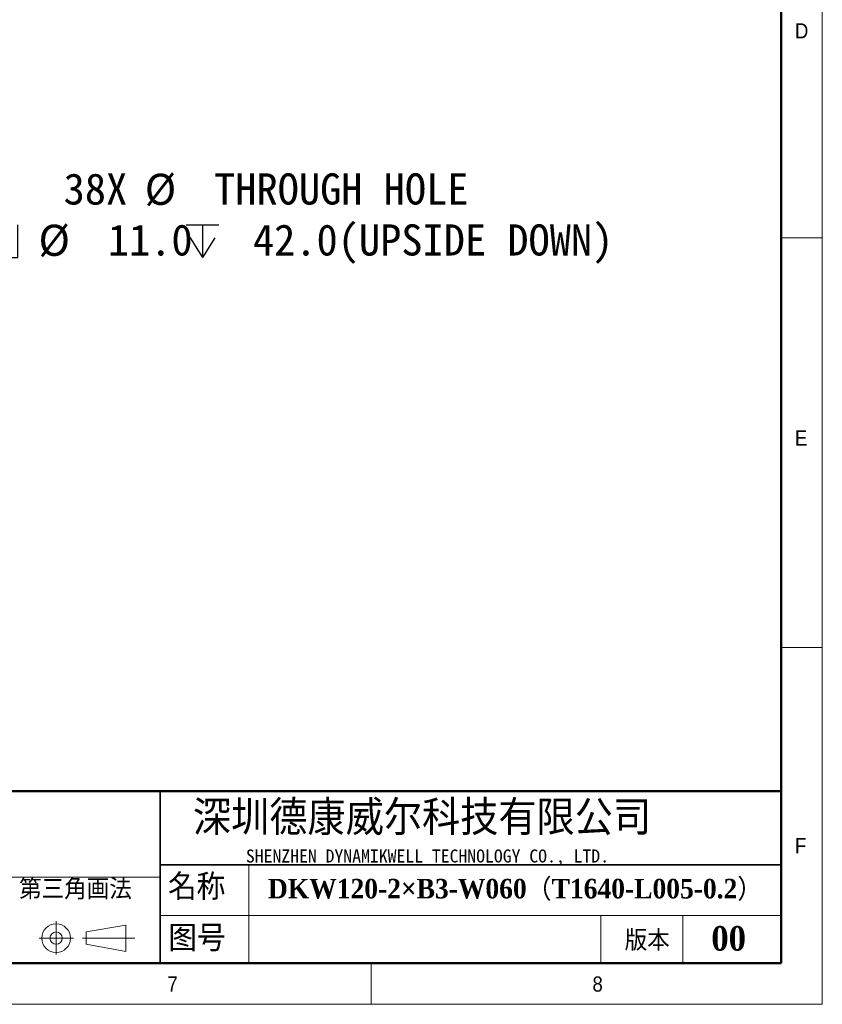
# Model space of a CAD drawing. Header units: millimetres. Extents: x 40 to 3320, y 40 to 2336.
# Tile 6 of 11: x 2537 to 3320, y 40 to 1001. Entities that reach past the tile are written whole.
import ezdxf

# ---------------------------------------------------------------- set-up
doc = ezdxf.new("R2010")
doc.units = ezdxf.units.MM
doc.header["$LTSCALE"] = 8
doc.layers.add('DIMNS', color=7, linetype='Continuous')
doc.layers.add('黑色实线', color=7, linetype='Continuous')
doc.styles.add('SLDTEXTSTYLE1', font='Gothic.ttf', dxfattribs={"width": 0.913})
doc.styles.add('SLDTEXTSTYLE2', font='timesbd.ttf', dxfattribs={"width": 0.933})
doc.styles.add('SLDTEXTSTYLE4', font='txt', dxfattribs={"bigfont": 'bigfont'})
doc.styles.add('SLDTEXTSTYLE5', font='txt', dxfattribs={"bigfont": 'bigfont'})
doc.styles.add('SLDTEXTSTYLE6', font='txt')
doc.styles.add('SLDTEXTSTYLE7', font='timesbd.ttf', dxfattribs={"width": 0.933, "bigfont": 'bigfont'})
doc.styles.add('SLDTEXTSTYLE8', font='txt')
doc.dimstyles.new('SLDDIMSTYLE7', dxfattribs={"dimtxt": 30.4, "dimasz": 16, "dimexe": 0, "dimexo": 0.0625, "dimgap": 7.6, "dimtad": 0, "dimtih": 1, "dimtoh": 1, "dimdec": 1, "dimrnd": 1e-09, "dimzin": 4, "dimdsep": 46, "dimtxsty": 'SLDTEXTSTYLE8', "dimsah": 1, "dimcen": 0, "dimadec": 0, "dimazin": 1, "dimtfac": 1, "dimtdec": 1, "dimtofl": 0, "dimtmove": 0, "dimatfit": 3, "dimfxl": 0, "dimfrac": 2, "dimtolj": 1, "dimtzin": 12, "dimarcsym": 0})

# ---------------------------------------------------------------- blocks, each defined once
blk = doc.blocks.new('SW_SYMBOL_HOLE_SPOT')
at = {"layer": '黑色实线', "color": 0}
for p, q in [((0, 7000), (0, 600)), ((12800, 600), (12800, 7000)), ((0, 600), (12800, 600))]:
    blk.add_line(p, q, dxfattribs=at)
blk = doc.blocks.new('SW_SYMBOL_HOLE_DEPTH')
at = {"layer": '黑色实线', "color": 0}
for p, q in [((0, 7000), (6400, 7000)), ((3200, 7000), (3200, 600)), ((800, 4440), (3200, 600)), ((5600, 4440), (3200, 600))]:
    blk.add_line(p, q, dxfattribs=at)
blk = doc.blocks.new('_D_30')
at = {"layer": '黑色实线'}
for p, q in [((2389.45, 735.1), (2433.01, 810.55)), ((2433.01, 810.55), (2458.66, 810.55))]:
    blk.add_line(p, q, dxfattribs=at)
blk.add_solid([(2389.45, 735.1), (2399.53, 747.76), (2395.37, 750.16)], dxfattribs=at)
at = {"layer": '黑色实线', "xscale": 0.004985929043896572, "yscale": 0.004985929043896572, "zscale": 0.004985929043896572}
for name, p in [('SW_SYMBOL_HOLE_SPOT', (2471.36, 765.56)), ('SW_SYMBOL_HOLE_DEPTH', (2699.41, 765.56))]:
    blk.add_blockref(name, p, dxfattribs=at)
at = {"layer": '黑色实线', "char_height": 30.4, "attachment_point": 1, "style": 'SLDTEXTSTYLE8'}
for s, insert in [('38X ', (2579.95, 850.74)), ('%%c', (2659.07, 850.44)), (' THROUGH HOLE', (2706.04, 850.74)), ('%%c', (2555.41, 800.7)), (' 11.0 ', (2602.38, 801)), (' 42.0(UPSIDE DOWN)', (2743.91, 801))]:
    blk.add_mtext(s, dxfattribs=dict(at, insert=insert))

msp = doc.modelspace()

# ---------------------------------------------------------------- linework, layer by layer
at = {"color": 7, "linetype": 'Continuous', "lineweight": 18}
for p, q in [((3320, 40), (3320, 2336)), ((3280, 2296), (3280, 80)), ((3280, 788), (3320, 788)), ((3280, 388), (3320, 388)), ((2760.74, 176), (2760.74, 80)), ((2201.48, 164), (2674.01, 164)), ((2674.01, 126.72), (3280, 126.72)), ((3104, 126.72), (3104, 80)), ((3184, 126.72), (3184, 80)), ((2572.64, 121.19), (2572.64, 88.5)), ((2601.91, 110.55), (2640.75, 117.27)), ((2640.75, 117.27), (2640.75, 91.68)), ((2601.91, 98.55), (2601.91, 110.55)), ((2556, 104.55), (2589.61, 104.55)), ((2598.44, 104.55), (2649.56, 104.55)), ((2601.91, 98.55), (2640.75, 91.68)), ((80, 80), (3280, 80)), ((984, 80), (3280, 80)), ((2880, 80), (2880, 40)), ((40, 40), (3320, 40))]:
    msp.add_line(p, q, dxfattribs=at)
at = {"color": 7, "linetype": 'Continuous', "lineweight": 50}
for p, q in [((3280, 2296), (3280, 80)), ((3280, 248), (1464, 248)), ((80, 80), (3280, 80))]:
    msp.add_line(p, q, dxfattribs=at)
at = {"color": 7, "linetype": 'Continuous', "lineweight": 35}
for p, q in [((2674.01, 248), (2674.01, 80)), ((2674.01, 176), (3280, 176))]:
    msp.add_line(p, q, dxfattribs=at)
at = {"color": 7, "linetype": 'Continuous', "lineweight": 18}
for radius in [14, 6]:
    msp.add_circle((2572.64, 104.55), radius, dxfattribs=at)

# ---------------------------------------------------------------- texts
at = {"color": 7, "linetype": 'Continuous', "lineweight": 0}
for s, insert, char_height, attachment_point, style in [('D', (3293.33, 997.17), 14.82, 1, 'SLDTEXTSTYLE1'), ('E', (3293.33, 599.91), 14.82, 1, 'SLDTEXTSTYLE1'), ('深圳德康威尔科技有限公司', (2706.04, 238.94), 33.8667, 1, 'SLDTEXTSTYLE5'), ('F', (3293.33, 202.23), 14.82, 1, 'SLDTEXTSTYLE1'), ('SHENZHEN DYNAMIKWELL TECHNOLOGY CO., LTD.', (2757.74, 191.06), 12.7, 1, 'SLDTEXTSTYLE6'), ('名称', (2681.79, 167.24), 25.4, 1, 'SLDTEXTSTYLE4'), ('DKW120-2×B3-W060（T1640-L005-0.2）', (2779.24, 162.39), 19.05, 1, 'SLDTEXTSTYLE7'), ('图号', (2682.13, 117.17), 25.4, 1, 'SLDTEXTSTYLE4'), ('版本', (3127.2, 112.36), 20, 1, 'SLDTEXTSTYLE4'), ('00', (3228.64, 116.35), 24, 2, 'SLDTEXTSTYLE2'), ('8', (3095.82, 67.17), 14.82, 1, 'SLDTEXTSTYLE1'), ('7', (2681.17, 67.17), 14.82, 1, 'SLDTEXTSTYLE1')]:
    msp.add_mtext(s, dxfattribs=dict(at, insert=insert, char_height=char_height, attachment_point=attachment_point, style=style))
at = {"layer": 'DIMNS', "color": 7, "insert": (2536.48, 162.43), "char_height": 20, "attachment_point": 1, "style": 'SLDTEXTSTYLE4'}
msp.add_mtext('第三角画法', dxfattribs=at)

# ---------------------------------------------------------------- dimensions: what is measured, and where the dimension line sits
at = {"layer": '黑色实线'}
dim = msp.add_diameter_dim_2p(p1=(2386.15, 729.39), p2=(2389.45, 735.1), text='38X %%c THROUGH HOLE\\P{\\fGDT;v}%%c <> {\\fGDT;x} 42.0(UPSIDE DOWN)\\P', dimstyle='SLDDIMSTYLE7', dxfattribs=at)
dim.commit()
dim.dimension.update_dxf_attribs({"geometry": '_D_30', "text_midpoint": (2798.8, 810.55), "dimtype": 163})

doc.saveas('drawing.dxf')
